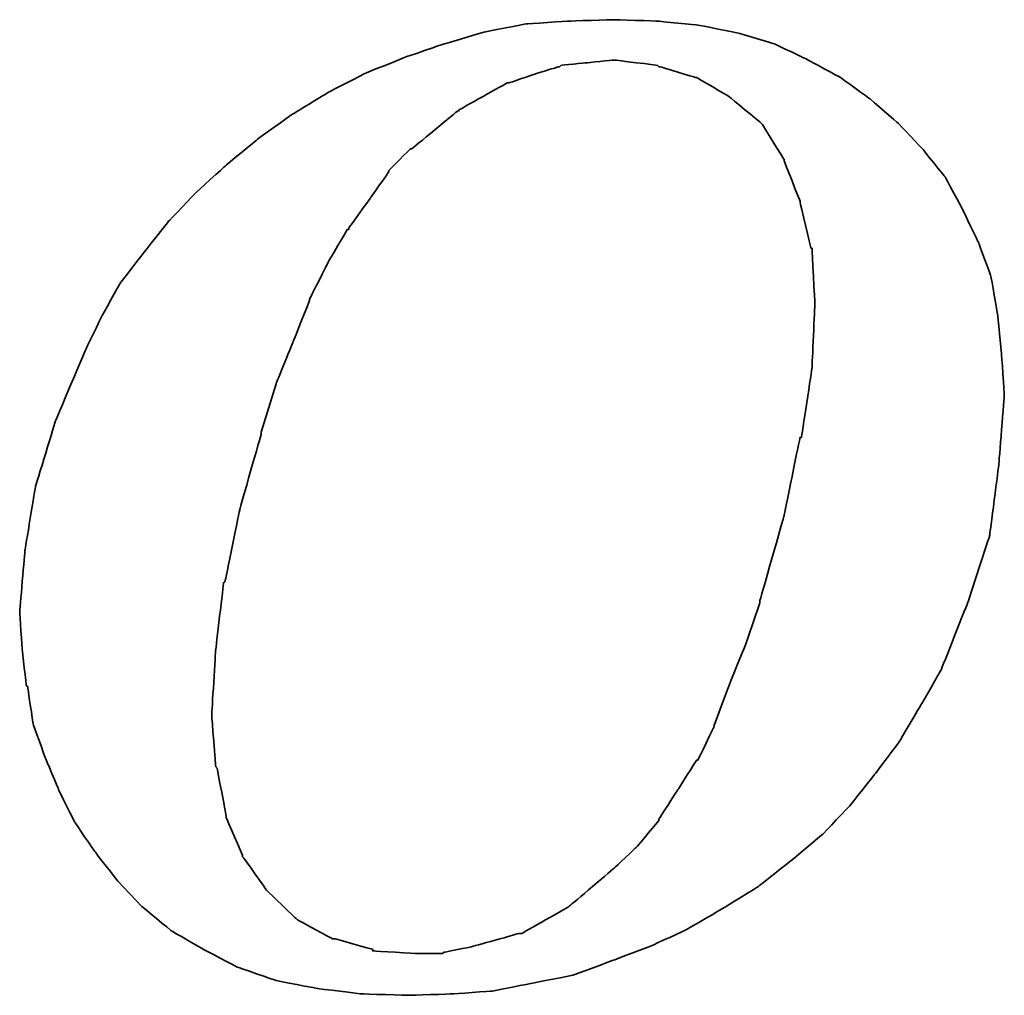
# Model space of a CAD drawing. Header units: millimetres. Extents: x 8 to 314, y 87 to 183.
# Tile 26 of 38: x 240.24 to 242.71, y 114.7 to 117.15. Entities that reach past the tile are written whole.
import ezdxf

# ---------------------------------------------------------------- set-up
doc = ezdxf.new("R2010")
doc.units = ezdxf.units.MM
doc.header["$LTSCALE"] = 0.15
doc.layers.add('DIM', color=4, linetype='CONTINUOUS')
doc.layers.add('layer 1', color=7, linetype='CONTINUOUS')

# ---------------------------------------------------------------- blocks, each defined once
blk = doc.blocks.new('TBI MOTION logo(完整正式版)')
at = {"layer": 'layer 1', "color": 22, "lineweight": 35}
for points, knots in [([(-11.34375, -6.98375), (-11.34375, -6.98375), (-10.91375, -7.43875), (-10.91375, -7.43875), (-10.91375, -7.43875), (-10.91375, -7.43875), (-10.38625, -7.87125), (-10.38625, -7.87125), (-10.38625, -7.87125), (-10.38625, -7.87125), (-9.81125, -8.20375), (-9.81125, -8.20375), (-9.81125, -8.20375), (-9.81125, -8.20375), (-9.21125, -8.51875), (-9.21125, -8.51875), (-9.21125, -8.51875), (-9.21125, -8.51875), (-8.51625, -8.75875), (-8.51625, -8.75875), (-8.51625, -8.75875), (-8.51625, -8.75875), (-7.77125, -8.90375), (-7.77125, -8.90375), (-7.77125, -8.90375), (-7.77125, -8.90375), (-6.97875, -8.99875), (-6.97875, -8.99875), (-6.97875, -8.99875), (-6.97875, -8.99875), (-6.14125, -9.02375), (-6.14125, -9.02375), (-6.14125, -9.02375), (-6.14125, -9.02375), (-5.37125, -8.99875), (-5.37125, -8.99875), (-5.37125, -8.99875), (-5.37125, -8.99875), (-4.65375, -8.94875), (-4.65375, -8.94875), (-4.65375, -8.94875), (-4.65375, -8.94875), (-3.93375, -8.80625), (-3.93375, -8.80625), (-3.93375, -8.80625), (-3.93375, -8.80625), (-3.21375, -8.66375), (-3.21375, -8.66375), (-3.21375, -8.66375), (-3.21375, -8.66375), (-2.49375, -8.39875), (-2.49375, -8.39875), (-2.49375, -8.39875), (-2.49375, -8.39875), (-1.79875, -8.13375), (-1.79875, -8.13375), (-1.79875, -8.13375), (-1.79875, -8.13375), (-1.17375, -7.84375), (-1.17375, -7.84375), (-1.17375, -7.84375), (-1.17375, -7.84375), (-0.52375, -7.46375), (-0.52375, -7.46375), (-0.52375, -7.46375), (-0.52375, -7.46375), (0.10124, -7.07875), (0.10124, -7.07875), (0.10124, -7.07875), (0.10124, -7.07875), (0.67625, -6.62375), (0.67625, -6.62375), (0.67625, -6.62375), (0.67625, -6.62375), (1.24874, -6.14375), (1.24874, -6.14375), (1.24874, -6.14375), (1.24874, -6.14375), (1.72874, -5.64125), (1.72874, -5.64125), (1.72874, -5.64125), (1.72874, -5.64125), (2.18624, -5.06375), (2.18624, -5.06375), (2.18624, -5.06375), (2.18624, -5.06375), (2.61625, -4.48874), (2.61625, -4.48874), (2.61625, -4.48874), (2.61625, -4.48874), (3.00125, -3.83874), (3.00125, -3.83874), (3.00125, -3.83874), (3.00125, -3.83874), (3.36124, -3.21374), (3.36124, -3.21374), (3.36124, -3.21374), (3.36124, -3.21374), (3.84374, -1.99125), (3.84374, -1.99125), (3.84374, -1.99125), (3.84374, -1.99125), (4.22625, -0.81875), (4.22625, -0.81875), (4.22625, -0.81875), (4.22625, -0.81875), (4.39125, 0.45624), (4.39125, 0.45624), (4.39125, 0.45624), (4.39125, 0.45624), (4.48874, 1.70124), (4.48874, 1.70124), (4.48874, 1.70124), (4.48874, 1.70124), (4.43874, 2.44625), (4.43874, 2.44625), (4.43874, 2.44625), (4.43874, 2.44625), (4.36874, 3.14125), (4.36874, 3.14125), (4.36874, 3.14125), (4.36874, 3.14125), (4.25125, 3.81125), (4.25125, 3.81125), (4.25125, 3.81125), (4.25125, 3.81125), (4.03124, 4.41125), (4.03124, 4.41125), (4.03124, 4.41125), (4.03124, 4.41125), (3.74374, 5.01125), (3.74374, 5.01125), (3.74374, 5.01125), (3.74374, 5.01125), (3.43124, 5.58875), (3.43124, 5.58875), (3.43124, 5.58875), (3.43124, 5.58875), (3.02625, 6.09125), (3.02625, 6.09125), (3.02625, 6.09125), (3.02625, 6.09125), (2.59374, 6.54875), (2.59374, 6.54875), (2.59374, 6.54875), (2.59374, 6.54875), (2.09124, 6.98125), (2.09124, 6.98125), (2.09124, 6.98125), (2.09124, 6.98125), (1.56124, 7.36625), (1.56124, 7.36625), (1.56124, 7.36625), (1.56124, 7.36625), (0.98624, 7.67625), (0.98624, 7.67625), (0.98624, 7.67625), (0.98624, 7.67625), (0.38624, 7.96375), (0.38624, 7.96375), (0.38624, 7.96375), (0.38624, 7.96375), (-0.25875, 8.15625), (-0.25875, 8.15625), (-0.25875, 8.15625), (-0.25875, 8.15625), (-0.98125, 8.30125), (-0.98125, 8.30125), (-0.98125, 8.30125), (-0.98125, 8.30125), (-1.70124, 8.37125), (-1.70124, 8.37125), (-1.70124, 8.37125), (-1.70124, 8.37125), (-2.49375, 8.39624), (-2.49375, 8.39624), (-2.49375, 8.39624), (-2.49375, 8.39624), (-3.28625, 8.37125), (-3.28625, 8.37125), (-3.28625, 8.37125), (-3.28625, 8.37125), (-4.05125, 8.32125), (-4.05125, 8.32125), (-4.05125, 8.32125), (-4.05125, 8.32125), (-4.77375, 8.18125), (-4.77375, 8.18125), (-4.77375, 8.18125), (-4.77375, 8.18125), (-5.51625, 7.96375), (-5.51625, 7.96375), (-5.51625, 7.96375), (-5.51625, 7.96375), (-6.21125, 7.72625), (-6.21125, 7.72625), (-6.21125, 7.72625), (-6.21125, 7.72625), (-6.92875, 7.43625), (-6.92875, 7.43625), (-6.92875, 7.43625), (-6.92875, 7.43625), (-7.57875, 7.10125), (-7.57875, 7.10125), (-7.57875, 7.10125), (-7.57875, 7.10125), (-8.24875, 6.69125), (-8.24875, 6.69125), (-8.24875, 6.69125), (-8.24875, 6.69125), (-8.84875, 6.26125), (-8.84875, 6.26125), (-8.84875, 6.26125), (-8.84875, 6.26125), (-9.42625, 5.78125), (-9.42625, 5.78125), (-9.42625, 5.78125), (-9.42625, 5.78125), (-9.95375, 5.30125), (-9.95375, 5.30125), (-9.95375, 5.30125), (-9.95375, 5.30125), (-10.43375, 4.79624), (-10.43375, 4.79624), (-10.43375, 4.79624), (-10.43375, 4.79624), (-10.88875, 4.22125), (-10.88875, 4.22125), (-10.88875, 4.22125), (-10.88875, 4.22125), (-11.29875, 3.69375), (-11.29875, 3.69375), (-11.29875, 3.69375), (-11.29875, 3.69375), (-11.63375, 3.09125), (-11.63375, 3.09125), (-11.63375, 3.09125), (-11.63375, 3.09125), (-11.91875, 2.49625), (-11.91875, 2.49625), (-11.91875, 2.49625), (-11.91875, 2.49625), (-12.44875, 1.24625), (-12.44875, 1.24625), (-12.44875, 1.24625), (-12.44875, 1.24625), (-12.80875, 0.06874), (-12.80875, 0.06874), (-12.80875, 0.06874), (-12.80875, 0.06874), (-12.99875, -1.07875), (-12.99875, -1.07875), (-12.99875, -1.07875), (-12.99875, -1.07875), (-13.09375, -2.18375), (-13.09375, -2.18375), (-13.09375, -2.18375), (-13.09375, -2.18375), (-13.04875, -2.85375), (-13.04875, -2.85375), (-13.04875, -2.85375), (-13.04875, -2.85375), (-12.97375, -3.50375), (-12.97375, -3.50375), (-12.97375, -3.50375), (-12.97375, -3.50375), (-12.95375, -3.50375), (-12.95375, -3.50375), (-12.95375, -3.50375), (-12.95375, -3.50375), (-12.85375, -4.17375), (-12.85375, -4.17375), (-12.85375, -4.17375), (-12.85375, -4.17375), (-12.63875, -4.77624), (-12.63875, -4.77624), (-12.63875, -4.77624), (-12.63875, -4.77624), (-12.39875, -5.35125), (-12.39875, -5.35125), (-12.39875, -5.35125), (-12.39875, -5.35125), (-12.11375, -5.92875), (-12.11375, -5.92875), (-12.11375, -5.92875), (-12.11375, -5.92875), (-11.75375, -6.45375), (-11.75375, -6.45375), (-11.75375, -6.45375), (-11.75375, -6.45375), (-11.34375, -6.98375), (-11.34375, -6.98375)], [0, 0, 0, 0, 0.01369863, 0.01369863, 0.01369863, 0.01369864, 0.02739726, 0.02739726, 0.02739726, 0.02739727, 0.04109589, 0.04109589, 0.04109589, 0.0410959, 0.05479452, 0.05479452, 0.05479452, 0.05479453, 0.06849315, 0.06849315, 0.06849315, 0.06849316, 0.08219178, 0.08219178, 0.08219178, 0.08219179, 0.09589041, 0.09589041, 0.09589041, 0.09589042, 0.10958904, 0.10958904, 0.10958904, 0.10958905, 0.12328767, 0.12328767, 0.12328767, 0.12328768, 0.1369863, 0.1369863, 0.1369863, 0.13698631, 0.15068493, 0.15068493, 0.15068493, 0.15068494, 0.16438356, 0.16438356, 0.16438356, 0.16438357, 0.17808219, 0.17808219, 0.17808219, 0.1780822, 0.19178082, 0.19178082, 0.19178082, 0.19178083, 0.20547945, 0.20547945, 0.20547945, 0.20547946, 0.21917808, 0.21917808, 0.21917808, 0.21917809, 0.23287671, 0.23287671, 0.23287671, 0.23287672, 0.24657534, 0.24657534, 0.24657534, 0.24657535, 0.26027397, 0.26027397, 0.26027397, 0.26027398, 0.2739726, 0.2739726, 0.2739726, 0.27397261, 0.28767123, 0.28767123, 0.28767123, 0.28767124, 0.30136986, 0.30136986, 0.30136986, 0.30136987, 0.31506849, 0.31506849, 0.31506849, 0.3150685, 0.32876712, 0.32876712, 0.32876712, 0.32876713, 0.34246575, 0.34246575, 0.34246575, 0.34246576, 0.35616438, 0.35616438, 0.35616438, 0.35616439, 0.36986301, 0.36986301, 0.36986301, 0.36986302, 0.38356164, 0.38356164, 0.38356164, 0.38356165, 0.39726027, 0.39726027, 0.39726027, 0.39726028, 0.4109589, 0.4109589, 0.4109589, 0.41095891, 0.42465753, 0.42465753, 0.42465753, 0.42465754, 0.43835616, 0.43835616, 0.43835616, 0.43835617, 0.45205479, 0.45205479, 0.45205479, 0.4520548, 0.46575342, 0.46575342, 0.46575342, 0.46575343, 0.47945205, 0.47945205, 0.47945205, 0.47945206, 0.49315068, 0.49315068, 0.49315068, 0.49315069, 0.50684932, 0.50684932, 0.50684932, 0.50684933, 0.52054795, 0.52054795, 0.52054795, 0.52054796, 0.53424658, 0.53424658, 0.53424658, 0.53424659, 0.54794521, 0.54794521, 0.54794521, 0.54794522, 0.56164384, 0.56164384, 0.56164384, 0.56164385, 0.57534247, 0.57534247, 0.57534247, 0.57534248, 0.5890411, 0.5890411, 0.5890411, 0.58904111, 0.60273973, 0.60273973, 0.60273973, 0.60273974, 0.61643836, 0.61643836, 0.61643836, 0.61643837, 0.63013699, 0.63013699, 0.63013699, 0.630137, 0.64383562, 0.64383562, 0.64383562, 0.64383563, 0.65753425, 0.65753425, 0.65753425, 0.65753426, 0.67123288, 0.67123288, 0.67123288, 0.67123289, 0.68493151, 0.68493151, 0.68493151, 0.68493152, 0.69863014, 0.69863014, 0.69863014, 0.69863015, 0.71232877, 0.71232877, 0.71232877, 0.71232878, 0.7260274, 0.7260274, 0.7260274, 0.72602741, 0.73972603, 0.73972603, 0.73972603, 0.73972604, 0.75342466, 0.75342466, 0.75342466, 0.75342467, 0.76712329, 0.76712329, 0.76712329, 0.7671233, 0.78082192, 0.78082192, 0.78082192, 0.78082193, 0.79452055, 0.79452055, 0.79452055, 0.79452056, 0.80821918, 0.80821918, 0.80821918, 0.80821919, 0.82191781, 0.82191781, 0.82191781, 0.82191782, 0.83561644, 0.83561644, 0.83561644, 0.83561645, 0.84931507, 0.84931507, 0.84931507, 0.84931508, 0.8630137, 0.8630137, 0.8630137, 0.86301371, 0.87671233, 0.87671233, 0.87671233, 0.87671234, 0.89041096, 0.89041096, 0.89041096, 0.89041097, 0.90410959, 0.90410959, 0.90410959, 0.9041096, 0.91780822, 0.91780822, 0.91780822, 0.91780823, 0.93150685, 0.93150685, 0.93150685, 0.93150686, 0.94520548, 0.94520548, 0.94520548, 0.94520549, 0.95890411, 0.95890411, 0.95890411, 0.95890412, 0.97260274, 0.97260274, 0.97260274, 0.97260275, 0.98630137, 0.98630137, 0.98630137, 0.98630138, 1, 1, 1, 1]), ([(-8.77875, 1.03124), (-8.77875, 1.03124), (-8.51625, 1.89625), (-8.51625, 1.89625), (-8.51625, 1.89625), (-8.51625, 1.89625), (-8.20375, 2.66375), (-8.20375, 2.66375), (-8.20375, 2.66375), (-8.20375, 2.66375), (-7.91625, 3.38125), (-7.91625, 3.38125), (-7.91625, 3.38125), (-7.91625, 3.38125), (-7.91625, 3.40624), (-7.91625, 3.40624), (-7.91625, 3.40624), (-7.91625, 3.40624), (-7.57875, 4.07624), (-7.57875, 4.07624), (-7.57875, 4.07624), (-7.57875, 4.07624), (-7.24375, 4.65125), (-7.24375, 4.65125), (-7.24375, 4.65125), (-7.24375, 4.65125), (-7.21875, 4.65125), (-7.21875, 4.65125), (-7.21875, 4.65125), (-7.21875, 4.65125), (-7.21875, 4.67624), (-7.21875, 4.67624), (-7.21875, 4.67624), (-7.21875, 4.67624), (-6.83625, 5.20375), (-6.83625, 5.20375), (-6.83625, 5.20375), (-6.83625, 5.20375), (-6.49875, 5.68625), (-6.49875, 5.68625), (-6.49875, 5.68625), (-6.49875, 5.68625), (-6.49875, 5.70625), (-6.49875, 5.70625), (-6.49875, 5.70625), (-6.49875, 5.70625), (-6.11625, 6.09125), (-6.11625, 6.09125), (-6.11625, 6.09125), (-6.11625, 6.09125), (-6.09125, 6.09125), (-6.09125, 6.09125), (-6.09125, 6.09125), (-6.09125, 6.09125), (-5.27375, 6.76625), (-5.27375, 6.76625), (-5.27375, 6.76625), (-5.27375, 6.76625), (-5.24875, 6.76625), (-5.24875, 6.76625), (-5.24875, 6.76625), (-5.24875, 6.76625), (-5.24875, 6.78625), (-5.24875, 6.78625), (-5.24875, 6.78625), (-5.24875, 6.78625), (-4.38875, 7.26624), (-4.38875, 7.26624), (-4.38875, 7.26624), (-4.38875, 7.26624), (-4.36125, 7.26624), (-4.36125, 7.26624), (-4.36125, 7.26624), (-4.36125, 7.26624), (-3.93375, 7.41125), (-3.93375, 7.41125), (-3.93375, 7.41125), (-3.93375, 7.41125), (-3.47375, 7.55625), (-3.47375, 7.55625), (-3.47375, 7.55625), (-3.47375, 7.55625), (-3.45375, 7.55625), (-3.45375, 7.55625), (-3.45375, 7.55625), (-3.45375, 7.55625), (-3.42875, 7.58124), (-3.42875, 7.58124), (-3.42875, 7.58124), (-3.42875, 7.58124), (-2.97375, 7.62625), (-2.97375, 7.62625), (-2.97375, 7.62625), (-2.97375, 7.62625), (-2.49375, 7.67625), (-2.49375, 7.67625), (-2.49375, 7.67625), (-2.49375, 7.67625), (-2.46875, 7.67625), (-2.46875, 7.67625), (-2.46875, 7.67625), (-2.46875, 7.67625), (-1.70124, 7.58124), (-1.70124, 7.58124), (-1.70124, 7.58124), (-1.70124, 7.58124), (-1.67875, 7.55625), (-1.67875, 7.55625), (-1.67875, 7.55625), (-1.67875, 7.55625), (-1.65375, 7.55625), (-1.65375, 7.55625), (-1.65375, 7.55625), (-1.65375, 7.55625), (-1.03125, 7.36625), (-1.03125, 7.36625), (-1.03125, 7.36625), (-1.03125, 7.36625), (-1.00625, 7.36625), (-1.00625, 7.36625), (-1.00625, 7.36625), (-1.00625, 7.36625), (-0.43124, 7.02624), (-0.43124, 7.02624), (-0.43124, 7.02624), (-0.43124, 7.02624), (-0.40625, 7.00624), (-0.40625, 7.00624), (-0.40625, 7.00624), (-0.40625, 7.00624), (0.12124, 6.57124), (0.12124, 6.57124), (0.12124, 6.57124), (0.12124, 6.57124), (0.14624, 6.54875), (0.14624, 6.54875), (0.14624, 6.54875), (0.14624, 6.54875), (0.17124, 6.52375), (0.17124, 6.52375), (0.17124, 6.52375), (0.17124, 6.52375), (0.55625, 5.89875), (0.55625, 5.89875), (0.55625, 5.89875), (0.55625, 5.89875), (0.55625, 5.87625), (0.55625, 5.87625), (0.55625, 5.87625), (0.55625, 5.87625), (0.84124, 5.15625), (0.84124, 5.15625), (0.84124, 5.15625), (0.84124, 5.15625), (0.84124, 5.13125), (0.84124, 5.13125), (0.84124, 5.13125), (0.84124, 5.13125), (1.03624, 4.31875), (1.03624, 4.31875), (1.03624, 4.31875), (1.03624, 4.31875), (1.05624, 4.31875), (1.05624, 4.31875), (1.05624, 4.31875), (1.05624, 4.31875), (1.05624, 4.29125), (1.05624, 4.29125), (1.05624, 4.29125), (1.05624, 4.29125), (1.10625, 3.33125), (1.10625, 3.33125), (1.10625, 3.33125), (1.10625, 3.33125), (1.10625, 3.30875), (1.10625, 3.30875), (1.10625, 3.30875), (1.10625, 3.30875), (1.05624, 2.20624), (1.05624, 2.20624), (1.05624, 2.20624), (1.05624, 2.20624), (1.05624, 2.18124), (1.05624, 2.18124), (1.05624, 2.18124), (1.05624, 2.18124), (0.86624, 0.93624), (0.86624, 0.93624), (0.86624, 0.93624), (0.86624, 0.93624), (0.84124, 0.93624), (0.84124, 0.93624), (0.84124, 0.93624), (0.84124, 0.93624), (0.55625, -0.45874), (0.55625, -0.45874), (0.55625, -0.45874), (0.55625, -0.45874), (0.12124, -1.99125), (0.12124, -1.99125), (0.12124, -1.99125), (0.12124, -1.99125), (0.12124, -2.01874), (0.12124, -2.01874), (0.12124, -2.01874), (0.12124, -2.01874), (-0.13874, -2.78375), (-0.13874, -2.78375), (-0.13874, -2.78375), (-0.13874, -2.78375), (-0.43124, -3.50375), (-0.43124, -3.50375), (-0.43124, -3.50375), (-0.43124, -3.50375), (-0.69375, -4.19875), (-0.69375, -4.19875), (-0.69375, -4.19875), (-0.69375, -4.19875), (-0.69375, -4.22375), (-0.69375, -4.22375), (-0.69375, -4.22375), (-0.69375, -4.22375), (-0.98125, -4.82374), (-0.98125, -4.82374), (-0.98125, -4.82374), (-0.98125, -4.82374), (-1.00625, -4.82374), (-1.00625, -4.82374), (-1.00625, -4.82374), (-1.00625, -4.82374), (-1.33875, -5.35125), (-1.33875, -5.35125), (-1.33875, -5.35125), (-1.33875, -5.35125), (-1.67875, -5.87875), (-1.67875, -5.87875), (-1.67875, -5.87875), (-1.67875, -5.87875), (-1.67875, -5.90375), (-1.67875, -5.90375), (-1.67875, -5.90375), (-1.67875, -5.90375), (-2.05875, -6.35875), (-2.05875, -6.35875), (-2.05875, -6.35875), (-2.05875, -6.35875), (-2.08375, -6.38375), (-2.08375, -6.38375), (-2.08375, -6.38375), (-2.08375, -6.38375), (-2.46875, -6.74375), (-2.46875, -6.74375), (-2.46875, -6.74375), (-2.46875, -6.74375), (-3.25875, -7.41625), (-3.25875, -7.41625), (-3.25875, -7.41625), (-3.25875, -7.41625), (-3.28625, -7.43875), (-3.28625, -7.43875), (-3.28625, -7.43875), (-3.28625, -7.43875), (-4.12375, -7.91875), (-4.12375, -7.91875), (-4.12375, -7.91875), (-4.12375, -7.91875), (-4.14875, -7.91875), (-4.14875, -7.91875), (-4.14875, -7.91875), (-4.14875, -7.91875), (-4.17125, -7.91875), (-4.17125, -7.91875), (-4.17125, -7.91875), (-4.17125, -7.91875), (-5.03375, -8.15875), (-5.03375, -8.15875), (-5.03375, -8.15875), (-5.03375, -8.15875), (-5.51625, -8.25625), (-5.51625, -8.25625), (-5.51625, -8.25625), (-5.51625, -8.25625), (-5.54125, -8.27875), (-5.54125, -8.27875), (-5.54125, -8.27875), (-5.54125, -8.27875), (-5.56375, -8.27875), (-5.56375, -8.27875), (-5.56375, -8.27875), (-5.56375, -8.27875), (-5.99625, -8.27875), (-5.99625, -8.27875), (-5.99625, -8.27875), (-5.99625, -8.27875), (-6.76375, -8.23125), (-6.76375, -8.23125), (-6.76375, -8.23125), (-6.76375, -8.23125), (-6.78875, -8.23125), (-6.78875, -8.23125), (-6.78875, -8.23125), (-6.78875, -8.23125), (-6.78875, -8.20375), (-6.78875, -8.20375), (-6.78875, -8.20375), (-6.78875, -8.20375), (-7.45875, -8.01375), (-7.45875, -8.01375), (-7.45875, -8.01375), (-7.45875, -8.01375), (-7.48375, -8.01375), (-7.48375, -8.01375), (-7.48375, -8.01375), (-7.48375, -8.01375), (-7.50875, -8.01375), (-7.50875, -8.01375), (-7.50875, -8.01375), (-7.50875, -8.01375), (-8.13125, -7.67875), (-8.13125, -7.67875), (-8.13125, -7.67875), (-8.13125, -7.67875), (-8.15625, -7.65375), (-8.15625, -7.65375), (-8.15625, -7.65375), (-8.15625, -7.65375), (-8.65875, -7.17375), (-8.65875, -7.17375), (-8.65875, -7.17375), (-8.65875, -7.17375), (-8.68375, -7.14875), (-8.68375, -7.14875), (-8.68375, -7.14875), (-8.68375, -7.14875), (-9.08875, -6.57375), (-9.08875, -6.57375), (-9.08875, -6.57375), (-9.08875, -6.57375), (-9.11375, -6.54875), (-9.11375, -6.54875), (-9.11375, -6.54875), (-9.11375, -6.54875), (-9.11375, -6.52875), (-9.11375, -6.52875), (-9.11375, -6.52875), (-9.11375, -6.52875), (-9.40375, -5.85375), (-9.40375, -5.85375), (-9.40375, -5.85375), (-9.40375, -5.85375), (-9.40375, -5.82875), (-9.40375, -5.82875), (-9.40375, -5.82875), (-9.40375, -5.82875), (-9.56875, -4.96875), (-9.56875, -4.96875), (-9.56875, -4.96875), (-9.56875, -4.96875), (-9.59375, -4.94375), (-9.59375, -4.94375), (-9.59375, -4.94375), (-9.59375, -4.94375), (-9.66375, -4.03375), (-9.66375, -4.03375), (-9.66375, -4.03375), (-9.66375, -4.03375), (-9.66375, -4.00875), (-9.66375, -4.00875), (-9.66375, -4.00875), (-9.66375, -4.00875), (-9.59375, -2.85375), (-9.59375, -2.85375), (-9.59375, -2.85375), (-9.59375, -2.85375), (-9.45125, -1.65875), (-9.45125, -1.65875), (-9.45125, -1.65875), (-9.45125, -1.65875), (-9.42625, -1.63375), (-9.42625, -1.63375), (-9.42625, -1.63375), (-9.42625, -1.63375), (-9.16125, -0.33875), (-9.16125, -0.33875), (-9.16125, -0.33875), (-9.16125, -0.33875), (-8.77875, 1.00624), (-8.77875, 1.00624), (-8.77875, 1.00624), (-8.77875, 1.00624), (-8.77875, 1.03124), (-8.77875, 1.03124)], [0, 0, 0, 0, 0.01020408, 0.01020408, 0.01020408, 0.01020409, 0.02040816, 0.02040816, 0.02040816, 0.02040817, 0.03061224, 0.03061224, 0.03061224, 0.03061225, 0.04081633, 0.04081633, 0.04081633, 0.04081634, 0.05102041, 0.05102041, 0.05102041, 0.05102042, 0.06122449, 0.06122449, 0.06122449, 0.0612245, 0.07142857, 0.07142857, 0.07142857, 0.07142858, 0.08163265, 0.08163265, 0.08163265, 0.08163266, 0.09183673, 0.09183673, 0.09183673, 0.09183674, 0.10204082, 0.10204082, 0.10204082, 0.10204083, 0.1122449, 0.1122449, 0.1122449, 0.11224491, 0.12244898, 0.12244898, 0.12244898, 0.12244899, 0.13265306, 0.13265306, 0.13265306, 0.13265307, 0.14285714, 0.14285714, 0.14285714, 0.14285715, 0.15306122, 0.15306122, 0.15306122, 0.15306123, 0.16326531, 0.16326531, 0.16326531, 0.16326532, 0.17346939, 0.17346939, 0.17346939, 0.1734694, 0.18367347, 0.18367347, 0.18367347, 0.18367348, 0.19387755, 0.19387755, 0.19387755, 0.19387756, 0.20408163, 0.20408163, 0.20408163, 0.20408164, 0.21428571, 0.21428571, 0.21428571, 0.21428572, 0.2244898, 0.2244898, 0.2244898, 0.22448981, 0.23469388, 0.23469388, 0.23469388, 0.23469389, 0.24489796, 0.24489796, 0.24489796, 0.24489797, 0.25510204, 0.25510204, 0.25510204, 0.25510205, 0.26530612, 0.26530612, 0.26530612, 0.26530613, 0.2755102, 0.2755102, 0.2755102, 0.27551021, 0.28571429, 0.28571429, 0.28571429, 0.2857143, 0.29591837, 0.29591837, 0.29591837, 0.29591838, 0.30612245, 0.30612245, 0.30612245, 0.30612246, 0.31632653, 0.31632653, 0.31632653, 0.31632654, 0.32653061, 0.32653061, 0.32653061, 0.32653062, 0.33673469, 0.33673469, 0.33673469, 0.3367347, 0.34693878, 0.34693878, 0.34693878, 0.34693879, 0.35714286, 0.35714286, 0.35714286, 0.35714287, 0.36734694, 0.36734694, 0.36734694, 0.36734695, 0.37755102, 0.37755102, 0.37755102, 0.37755103, 0.3877551, 0.3877551, 0.3877551, 0.38775511, 0.39795918, 0.39795918, 0.39795918, 0.39795919, 0.40816327, 0.40816327, 0.40816327, 0.40816328, 0.41836735, 0.41836735, 0.41836735, 0.41836736, 0.42857143, 0.42857143, 0.42857143, 0.42857144, 0.43877551, 0.43877551, 0.43877551, 0.43877552, 0.44897959, 0.44897959, 0.44897959, 0.4489796, 0.45918367, 0.45918367, 0.45918367, 0.45918368, 0.46938776, 0.46938776, 0.46938776, 0.46938777, 0.47959184, 0.47959184, 0.47959184, 0.47959185, 0.48979592, 0.48979592, 0.48979592, 0.48979593, 0.5, 0.5, 0.5, 0.50000001, 0.51020408, 0.51020408, 0.51020408, 0.51020409, 0.52040816, 0.52040816, 0.52040816, 0.52040817, 0.53061224, 0.53061224, 0.53061224, 0.53061225, 0.54081633, 0.54081633, 0.54081633, 0.54081634, 0.55102041, 0.55102041, 0.55102041, 0.55102042, 0.56122449, 0.56122449, 0.56122449, 0.5612245, 0.57142857, 0.57142857, 0.57142857, 0.57142858, 0.58163265, 0.58163265, 0.58163265, 0.58163266, 0.59183673, 0.59183673, 0.59183673, 0.59183674, 0.60204082, 0.60204082, 0.60204082, 0.60204083, 0.6122449, 0.6122449, 0.6122449, 0.61224491, 0.62244898, 0.62244898, 0.62244898, 0.62244899, 0.63265306, 0.63265306, 0.63265306, 0.63265307, 0.64285714, 0.64285714, 0.64285714, 0.64285715, 0.65306122, 0.65306122, 0.65306122, 0.65306123, 0.66326531, 0.66326531, 0.66326531, 0.66326532, 0.67346939, 0.67346939, 0.67346939, 0.6734694, 0.68367347, 0.68367347, 0.68367347, 0.68367348, 0.69387755, 0.69387755, 0.69387755, 0.69387756, 0.70408163, 0.70408163, 0.70408163, 0.70408164, 0.71428571, 0.71428571, 0.71428571, 0.71428572, 0.7244898, 0.7244898, 0.7244898, 0.72448981, 0.73469388, 0.73469388, 0.73469388, 0.73469389, 0.74489796, 0.74489796, 0.74489796, 0.74489797, 0.75510204, 0.75510204, 0.75510204, 0.75510205, 0.76530612, 0.76530612, 0.76530612, 0.76530613, 0.7755102, 0.7755102, 0.7755102, 0.77551021, 0.78571429, 0.78571429, 0.78571429, 0.7857143, 0.79591837, 0.79591837, 0.79591837, 0.79591838, 0.80612245, 0.80612245, 0.80612245, 0.80612246, 0.81632653, 0.81632653, 0.81632653, 0.81632654, 0.82653061, 0.82653061, 0.82653061, 0.82653062, 0.83673469, 0.83673469, 0.83673469, 0.8367347, 0.84693878, 0.84693878, 0.84693878, 0.84693879, 0.85714286, 0.85714286, 0.85714286, 0.85714287, 0.86734694, 0.86734694, 0.86734694, 0.86734695, 0.87755102, 0.87755102, 0.87755102, 0.87755103, 0.8877551, 0.8877551, 0.8877551, 0.88775511, 0.89795918, 0.89795918, 0.89795918, 0.89795919, 0.90816327, 0.90816327, 0.90816327, 0.90816328, 0.91836735, 0.91836735, 0.91836735, 0.91836736, 0.92857143, 0.92857143, 0.92857143, 0.92857144, 0.93877551, 0.93877551, 0.93877551, 0.93877552, 0.94897959, 0.94897959, 0.94897959, 0.9489796, 0.95918367, 0.95918367, 0.95918367, 0.95918368, 0.96938776, 0.96938776, 0.96938776, 0.96938777, 0.97959184, 0.97959184, 0.97959184, 0.97959185, 0.98979592, 0.98979592, 0.98979592, 0.98979593, 1, 1, 1, 1])]:
    blk.add_open_spline(points, degree=3, knots=knots, dxfattribs=at)

msp = doc.modelspace()

# ---------------------------------------------------------------- block references
at = {"layer": 'DIM', "color": 7, "xscale": 0.1404528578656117, "yscale": 0.1404528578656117, "zscale": 0.1404528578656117}
msp.add_blockref('TBI MOTION logo(完整正式版)', (242.0753, 115.9682), dxfattribs=at)

doc.saveas('drawing.dxf')
